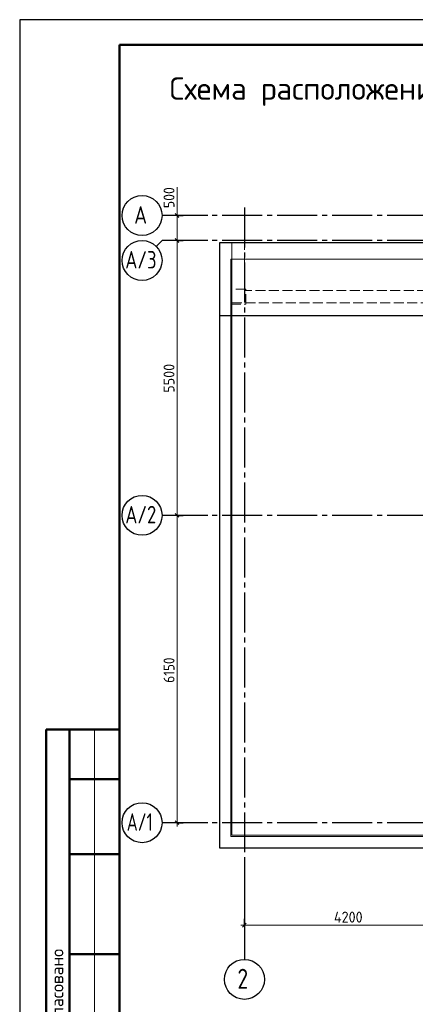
# Model space of a CAD drawing. Header units: millimetres. Extents: x 0 to 42000, y 0 to 29700.
# Tile 2 of 11: x 0 to 7921, y 9998 to 29700. Entities that reach past the tile are written whole.
import ezdxf

# ---------------------------------------------------------------- set-up
doc = ezdxf.new("R2010")
doc.units = ezdxf.units.MM
doc.linetypes.add('______2', pattern=[270, 200, -70])
doc.linetypes.add('______5', pattern=[1100, 800, -100, 100, -100])
for name, color, linetype, lineweight in [('Standard', 7, 'Continuous', 25), ('ЖБ Пилон', 7, 'Continuous', 35), ('ЖБ Плита Фундамента верхний уровень', 7, 'Continuous', 35), ('ЖБ Стена верхний уровень', 7, 'Continuous', 35), ('Размерная линия_ общее', 7, 'Continuous', 13), ('Текст_ общее', 7, 'Continuous', 25)]:
    doc.layers.add(name, color=color, linetype=linetype, lineweight=lineweight)
doc.layers.add('Оси', color=7, linetype='______5', true_color=0x656565)
doc.styles.add('ISOCPEUR', font='txt')

msp = doc.modelspace()

# ---------------------------------------------------------------- linework, layer by layer
at = {"layer": 'Standard', "color": 7, "linetype": 'Continuous', "lineweight": 25, "transparency": 33554687}
msp.add_line((2000, 29200), (2000, 1058), dxfattribs=at)
at = {"layer": 'Standard', "color": 7, "linetype": 'Continuous', "lineweight": 50, "transparency": 33554687}
for p, q in [((6, 15500), (0, 15500)), ((2000, 15500), (527, 15500)), ((527, 15500), (527, 9000)), ((527, 15500), (527, 9000)), ((1000, 15500), (1000, 9000)), ((2000, 14500), (1000, 14500)), ((2000, 13000), (1000, 13000)), ((2000, 11000), (1000, 11000))]:
    msp.add_line(p, q, dxfattribs=at)
at = {"layer": 'Standard', "color": 7, "linetype": 'Continuous', "lineweight": 13, "transparency": 33554687}
msp.add_line((1500, 15500), (1500, 9000), dxfattribs=at)
at = {"layer": 'Standard', "color": 7, "linetype": 'Continuous', "lineweight": 25, "transparency": 33554687}
msp.add_lwpolyline([(0, 0), (42000, 0), (42000, 29700), (0, 29700), (0, 0)], close=True, dxfattribs=at)
at = {"layer": 'Standard', "color": 7, "linetype": 'Continuous', "lineweight": 50, "transparency": 33554687}
msp.add_lwpolyline([(2000, 29200), (41500, 29200), (41500, 500), (2000, 500), (2000, 29200)], close=True, dxfattribs=at)
at = {"layer": 'Standard', "color": 7, "linetype": 'Continuous', "lineweight": 18, "transparency": 33554687}
msp.add_lwpolyline([(41500, 29200), (2000, 29200), (2000, 6500), (41500, 6500), (41500, 29200)], dxfattribs=at)
at = {"layer": 'Standard', "color": 7, "linetype": 'Continuous', "lineweight": 25, "transparency": 33554687}
msp.add_lwpolyline([(4000, 13132), (41300, 13132), (41300, 25232), (4000, 25232), (4000, 13132)], dxfattribs=at)
at = {"layer": 'Standard', "color": 7, "linetype": 'Continuous', "lineweight": 13, "transparency": 33554687}
for points in [[(4250, 13382), (41050, 13382), (41050, 25232), (4250, 25232), (4250, 13382)], [(4225, 13357), (41075, 13357), (41075, 24907), (4225, 24907), (4225, 13357)]]:
    msp.add_lwpolyline(points, dxfattribs=at)
at = {"layer": 'ЖБ Пилон', "color": 253, "linetype": '______2', "lineweight": 13, "true_color": 0xa0a0a0, "transparency": 33554687}
for p, q in [((4525, 24307), (4225, 24307)), ((4225, 24307), (4225, 24007)), ((4525, 24007), (4525, 24307)), ((4225, 24007), (4525, 24007))]:
    msp.add_line(p, q, dxfattribs=at)
at = {"layer": 'ЖБ Плита Фундамента верхний уровень', "color": 251, "linetype": 'Continuous', "lineweight": 25, "true_color": 0x656565, "transparency": 33554687}
for p, q in [((4000, 25232), (4000, 23782)), ((41300, 25232), (4000, 25232)), ((4000, 23782), (8200, 23782))]:
    msp.add_line(p, q, dxfattribs=at)
at = {"layer": 'ЖБ Стена верхний уровень', "color": 253, "linetype": '______2', "lineweight": 13, "true_color": 0xa0a0a0, "transparency": 33554687}
for p, q in [((4250, 25232), (4250, 24282)), ((4500, 25232), (4250, 25232)), ((4500, 24282), (4500, 25232)), ((4250, 24282), (4250, 24032)), ((8700, 24282), (4500, 24282)), ((4250, 24032), (8450, 24032))]:
    msp.add_line(p, q, dxfattribs=at)
at = {"layer": 'Оси', "color": 7, "linetype": 'Continuous', "lineweight": 13, "transparency": 33554687}
msp.add_line((3150, 25782), (3150, 26352), dxfattribs=at)
at = {"layer": 'Оси', "color": 8, "linetype": '______5', "lineweight": -3, "transparency": 33554687}
for p, q in [((4500, 25939), (4500, 12896)), ((41157, 25782), (3764, 25782)), ((41157, 25282), (3764, 25282)), ((41157, 19782), (3764, 19782)), ((41157, 13632), (3764, 13632))]:
    msp.add_line(p, q, dxfattribs=at)
at = {"layer": 'Оси', "color": 7, "linetype": 'Continuous', "lineweight": 25, "transparency": 33554687}
for p, q in [((3764, 25782), (2850, 25782)), ((2733, 25164), (2850, 25282)), ((3764, 25282), (2850, 25282)), ((3764, 19782), (2850, 19782)), ((3764, 13632), (2850, 13632)), ((4500, 12896), (4500, 10896))]:
    msp.add_line(p, q, dxfattribs=at)
for centre in [(2450, 25782), (2450, 24882), (2450, 19782), (2450, 13632), (4500, 10496)]:
    msp.add_circle(centre, 400, dxfattribs=at)
at = {"layer": 'Размерная линия_ общее', "color": 7, "linetype": 'Continuous', "lineweight": 25, "transparency": 33554687}
for p, q in [((3112, 25819), (3187, 25744)), ((3112, 25319), (3187, 25244)), ((3112, 19819), (3187, 19744)), ((3112, 13669), (3187, 13594)), ((4462, 11544), (4537, 11619))]:
    msp.add_line(p, q, dxfattribs=at)
at = {"layer": 'Размерная линия_ общее', "color": 7, "linetype": 'Continuous', "lineweight": 13, "transparency": 33554687}
for p, q in [((3150, 25782), (3150, 25857)), ((3150, 25782), (3150, 25282)), ((3150, 25282), (3150, 19782)), ((3150, 19782), (3150, 13632)), ((3150, 13632), (3150, 13557)), ((4500, 11582), (4425, 11582))]:
    msp.add_line(p, q, dxfattribs=at)
at = {"layer": 'Размерная линия_ общее', "color": 253, "linetype": 'Continuous', "lineweight": -3, "true_color": 0xa0a0a0, "transparency": 33554687}
for p, q in [((3150, 25782), (3025, 25782)), ((3150, 25782), (3275, 25782)), ((3150, 25282), (3025, 25282)), ((3150, 25282), (3275, 25282)), ((3150, 19782), (3025, 19782)), ((3150, 19782), (3275, 19782)), ((3150, 13632), (3025, 13632)), ((3150, 13632), (3050, 13632)), ((3150, 13632), (3275, 13632)), ((4500, 11582), (4500, 11707)), ((4500, 11582), (4500, 11457)), ((4500, 11582), (4500, 11096))]:
    msp.add_line(p, q, dxfattribs=at)
for points in [[(3150, 25782), (3133, 25782), (3133, 25782), (3133, 25782), (3133, 25782), (2948, 25782)], [(3150, 25282), (3133, 25282), (3133, 25282), (3133, 25282), (3133, 25282), (3050, 25282)], [(3150, 19782), (3133, 19782), (3133, 19782), (3050, 19782)]]:
    msp.add_lwpolyline(points, dxfattribs=at)
at = {"layer": 'Размерная линия_ общее', "color": 7, "linetype": 'Continuous', "lineweight": 13, "transparency": 33554687}
msp.add_lwpolyline([(4500, 11582), (6362, 11582), (6362, 11582), (8700, 11582)], dxfattribs=at)

# ---------------------------------------------------------------- texts
at = {"layer": 'Standard', "color": 7, "linetype": 'Continuous', "lineweight": 50, "transparency": 33554687, "insert": (875, 9261), "char_height": 250, "width": 2071.88, "attachment_point": 7, "rotation": 90, "style": 'ISOCPEUR'}
msp.add_mtext('\\A1;{\\fISOCPEUR|i0|b0;\\H250.000000;\\W1.000000;\\C7;Согласовано}\\P', dxfattribs=at)
at = {"layer": 'Оси', "color": 7, "linetype": 'Continuous', "lineweight": 35, "transparency": 33554687, "attachment_point": 7, "style": 'ISOCPEUR'}
for s, insert, char_height, width in [('\\W0.82;А', (2292, 25618), 350, 458.09), ('\\W0.77;А/3', (2114, 24720), 350, 804.54), ('\\W0.77;А/2', (2114, 19620), 350, 804.54), ('\\W0.70;А/1', (2144, 13470), 350, 734.74), ('\\W0.78;2', (4360, 10309), 400, 435.21)]:
    msp.add_mtext(s, dxfattribs=dict(at, insert=insert, char_height=char_height, width=width))
at = {"layer": 'Размерная линия_ общее', "color": 7, "linetype": 'Continuous', "lineweight": 25, "transparency": 33554687, "char_height": 220, "attachment_point": 7, "rotation": 90, "style": 'ISOCPEUR'}
for s, insert, width in [('\\W0.91;500', (3100, 25929), 561.99), ('\\W0.93;5500', (3100, 22235), 718.09), ('\\W0.87;6150', (3100, 16432), 666.9)]:
    msp.add_mtext(s, dxfattribs=dict(at, insert=insert, width=width))
at = {"layer": 'Размерная линия_ общее', "color": 7, "linetype": 'Continuous', "lineweight": 25, "transparency": 33554687, "insert": (6292, 11632), "char_height": 220, "width": 740.39, "attachment_point": 7, "style": 'ISOCPEUR'}
msp.add_mtext('\\W0.93;4200', dxfattribs=at)
at = {"layer": 'Текст_ общее', "color": 7, "linetype": 'Continuous', "lineweight": 50, "transparency": 33554687, "insert": (3000, 27975), "char_height": 450, "width": 27591.29, "attachment_point": 7, "style": 'ISOCPEUR'}
msp.add_mtext('\\W0.99;Схема расположения поддерживающих каркасов КП1 конструкции плиты ростверка в осях 2-13', dxfattribs=at)

doc.saveas('drawing.dxf')
